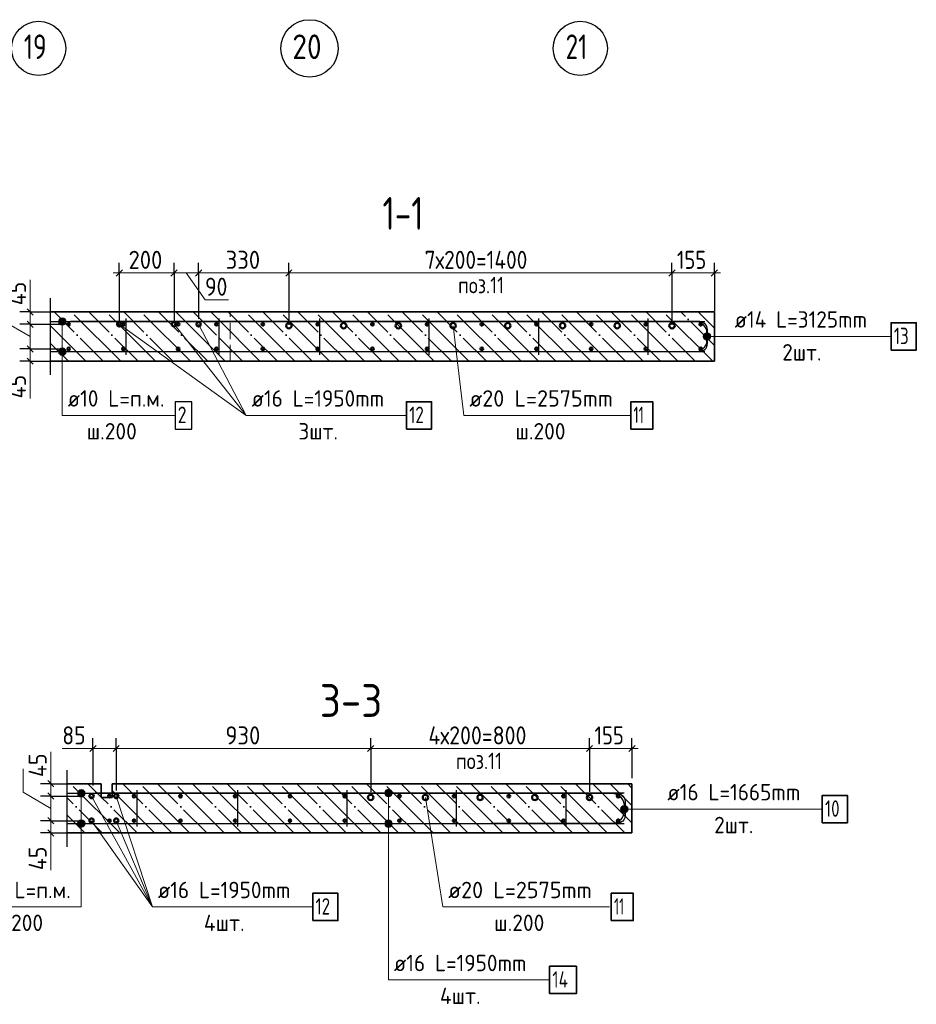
# Model space of a CAD drawing. Header units: millimetres. Extents: x -49773 to 2322955, y -3321 to 58485.
# Tile 37 of 256: x 165520 to 176444, y 8527 to 20524. Entities that reach past the tile are written whole.
import ezdxf

# ---------------------------------------------------------------- set-up
doc = ezdxf.new("R2010")
doc.units = ezdxf.units.MM
for name, pattern in [('______11', [500, 400, -50, 0, -50]), ('______2', [270, 200, -70]), ('______5', [1100, 800, -100, 100, -100])]:
    doc.linetypes.add(name, pattern=pattern)
for name, color, linetype, lineweight in [('Standard', 7, 'Continuous', 25), ('Арм.стержн. Арматура края', 96, 'Continuous', 35), ('Арм.стержн. вертикальными 1', 22, 'Continuous', 35), ('Арм.стержн.горизонт. 1', 180, 'Continuous', 35), ('Арм.стержн.горизонт. 2', 202, 'Continuous', 35), ('Размерная линия_ общее', 7, 'Continuous', 13)]:
    doc.layers.add(name, color=color, linetype=linetype, lineweight=lineweight)
for name, color, linetype, lineweight, true_color in [('Арм.стержн. вертикальными 2', 7, 'Continuous', 35, 0x006e00), ('Арм.стержн.Стяжки', 7, 'Continuous', 35, 0x501e0f), ('Осевая линия_ общее', 7, '______5', 13, 0xa0a0a0)]:
    doc.layers.add(name, color=color, linetype=linetype, lineweight=lineweight, true_color=true_color)
doc.styles.add('ISOCPEUR', font='txt')

msp = doc.modelspace()

# ---------------------------------------------------------------- hatches: boundary and pattern name
at = {"layer": 'Арм.стержн.горизонт. 1', "linetype": 'Continuous', "lineweight": 13, "transparency": 33554687}
for points in [[(165994.3, 16845.7), (166084.3, 16845.7), (166078, 16868.2)], [(165994.3, 16845.7), (166078, 16868.2), (166000.6, 16868.2)], [(165994.3, 16845.7), (166084.3, 16845.7), (166078, 16868.2)], [(165994.3, 16845.7), (166078, 16868.2), (166000.6, 16868.2)], [(166000.6, 16823.2), (166084.3, 16845.7), (165994.3, 16845.7)], [(166000.6, 16823.2), (166084.3, 16845.7), (165994.3, 16845.7)], [(166000.6, 16868.2), (166078, 16868.2), (166061.8, 16884.4)], [(166000.6, 16868.2), (166061.8, 16884.4), (166016.8, 16884.4)], [(166000.6, 16868.2), (166078, 16868.2), (166061.8, 16884.4)], [(166000.6, 16868.2), (166061.8, 16884.4), (166016.8, 16884.4)], [(166000.6, 16823.2), (166078, 16823.2), (166084.3, 16845.7)], [(166000.6, 16823.2), (166078, 16823.2), (166084.3, 16845.7)], [(166016.8, 16807), (166078, 16823.2), (166000.6, 16823.2)], [(166016.8, 16807), (166078, 16823.2), (166000.6, 16823.2)], [(166016.8, 16884.4), (166061.8, 16884.4), (166039.3, 16890.7)], [(166016.8, 16884.4), (166061.8, 16884.4), (166039.3, 16890.7)], [(166016.8, 16807), (166061.8, 16807), (166078, 16823.2)], [(166016.8, 16807), (166061.8, 16807), (166078, 16823.2)], [(166061.8, 16807), (166016.8, 16807), (166039.3, 16800.7)], [(166061.8, 16807), (166016.8, 16807), (166039.3, 16800.7)], [(165994.3, 16479), (166084.3, 16479), (166078, 16501.5)], [(165994.3, 16479), (166078, 16501.5), (166000.6, 16501.5)], [(165994.3, 16479), (166084.3, 16479), (166078, 16501.5)], [(165994.3, 16479), (166078, 16501.5), (166000.6, 16501.5)], [(166000.6, 16456.5), (166084.3, 16479), (165994.3, 16479)], [(166000.6, 16456.5), (166084.3, 16479), (165994.3, 16479)], [(166000.6, 16501.5), (166078, 16501.5), (166061.8, 16517.7)], [(166000.6, 16501.5), (166061.8, 16517.7), (166016.8, 16517.7)], [(166000.6, 16501.5), (166078, 16501.5), (166061.8, 16517.7)], [(166000.6, 16501.5), (166061.8, 16517.7), (166016.8, 16517.7)], [(166000.6, 16456.5), (166078, 16456.5), (166084.3, 16479)], [(166000.6, 16456.5), (166078, 16456.5), (166084.3, 16479)], [(166016.8, 16440.3), (166078, 16456.5), (166000.6, 16456.5)], [(166016.8, 16440.3), (166078, 16456.5), (166000.6, 16456.5)], [(166016.8, 16517.7), (166061.8, 16517.7), (166039.3, 16524)], [(166016.8, 16517.7), (166061.8, 16517.7), (166039.3, 16524)], [(166016.8, 16440.3), (166061.8, 16440.3), (166078, 16456.5)], [(166016.8, 16440.3), (166061.8, 16440.3), (166078, 16456.5)], [(166061.8, 16440.3), (166016.8, 16440.3), (166039.3, 16434)], [(166061.8, 16440.3), (166016.8, 16440.3), (166039.3, 16434)], [(166226.2, 11097.9), (166316.2, 11097.9), (166309.9, 11120.4)], [(166226.2, 11097.9), (166309.9, 11120.4), (166232.5, 11120.4)], [(166226.2, 11097.9), (166316.2, 11097.9), (166309.9, 11120.4)], [(166226.2, 11097.9), (166309.9, 11120.4), (166232.5, 11120.4)], [(166232.5, 11075.4), (166316.2, 11097.9), (166226.2, 11097.9)], [(166232.5, 11075.4), (166316.2, 11097.9), (166226.2, 11097.9)], [(166232.5, 11120.4), (166309.9, 11120.4), (166293.7, 11136.6)], [(166232.5, 11120.4), (166293.7, 11136.6), (166248.7, 11136.6)], [(166232.5, 11120.4), (166309.9, 11120.4), (166293.7, 11136.6)], [(166232.5, 11120.4), (166293.7, 11136.6), (166248.7, 11136.6)], [(166232.5, 11075.4), (166309.9, 11075.4), (166316.2, 11097.9)], [(166232.5, 11075.4), (166309.9, 11075.4), (166316.2, 11097.9)], [(166248.7, 11059.2), (166309.9, 11075.4), (166232.5, 11075.4)], [(166248.7, 11059.2), (166309.9, 11075.4), (166232.5, 11075.4)], [(166248.7, 11136.6), (166293.7, 11136.6), (166271.2, 11142.9)], [(166248.7, 11136.6), (166293.7, 11136.6), (166271.2, 11142.9)], [(166248.7, 11059.2), (166293.7, 11059.2), (166309.9, 11075.4)], [(166248.7, 11059.2), (166293.7, 11059.2), (166309.9, 11075.4)], [(166293.7, 11059.2), (166248.7, 11059.2), (166271.2, 11052.9)], [(166293.7, 11059.2), (166248.7, 11059.2), (166271.2, 11052.9)], [(166226.2, 10731.2), (166316.2, 10731.2), (166309.9, 10753.8)], [(166226.2, 10731.2), (166309.9, 10753.8), (166232.5, 10753.8)], [(166226.2, 10731.2), (166316.2, 10731.2), (166309.9, 10753.8)], [(166226.2, 10731.2), (166309.9, 10753.8), (166232.5, 10753.8)], [(166232.5, 10708.8), (166316.2, 10731.2), (166226.2, 10731.2)], [(166232.5, 10708.8), (166316.2, 10731.2), (166226.2, 10731.2)], [(166232.5, 10753.8), (166309.9, 10753.8), (166293.7, 10770)], [(166232.5, 10753.8), (166293.7, 10770), (166248.7, 10770)], [(166232.5, 10753.8), (166309.9, 10753.8), (166293.7, 10770)], [(166232.5, 10753.8), (166293.7, 10770), (166248.7, 10770)], [(166232.5, 10708.8), (166309.9, 10708.8), (166316.2, 10731.2)], [(166232.5, 10708.8), (166309.9, 10708.8), (166316.2, 10731.2)], [(166248.7, 10692.6), (166309.9, 10708.8), (166232.5, 10708.8)], [(166248.7, 10692.6), (166309.9, 10708.8), (166232.5, 10708.8)], [(166248.7, 10770), (166293.7, 10770), (166271.2, 10776.3)], [(166248.7, 10770), (166293.7, 10770), (166271.2, 10776.3)], [(166248.7, 10692.6), (166293.7, 10692.6), (166309.9, 10708.8)], [(166248.7, 10692.6), (166293.7, 10692.6), (166309.9, 10708.8)], [(166293.7, 10692.6), (166248.7, 10692.6), (166271.2, 10686.3)], [(166293.7, 10692.6), (166248.7, 10692.6), (166271.2, 10686.3)]]:
    msp.add_hatch(color=7, dxfattribs=at).paths.add_polyline_path(points)
at = {"layer": 'Арм.стержн.горизонт. 2', "linetype": 'Continuous', "lineweight": 13, "transparency": 33554687}
for points in [[(173855, 16642.1), (173855, 16687.1), (173848.7, 16664.6)], [(173855, 16642.1), (173855, 16687.1), (173848.7, 16664.6)], [(173871.2, 16625.9), (173871.2, 16703.3), (173855, 16687.1)], [(173871.2, 16625.9), (173871.2, 16703.3), (173855, 16687.1)], [(173871.2, 16625.9), (173855, 16687.1), (173855, 16642.1)], [(173871.2, 16625.9), (173855, 16687.1), (173855, 16642.1)], [(173893.7, 16619.6), (173893.7, 16709.6), (173871.2, 16703.3)], [(173893.7, 16619.6), (173893.7, 16709.6), (173871.2, 16703.3)], [(173893.7, 16619.6), (173871.2, 16703.3), (173871.2, 16625.9)], [(173893.7, 16619.6), (173871.2, 16703.3), (173871.2, 16625.9)], [(173916.2, 16625.9), (173916.2, 16703.3), (173893.7, 16709.6)], [(173916.2, 16625.9), (173893.7, 16709.6), (173893.7, 16619.6)], [(173916.2, 16625.9), (173916.2, 16703.3), (173893.7, 16709.6)], [(173916.2, 16625.9), (173893.7, 16709.6), (173893.7, 16619.6)], [(173932.4, 16642.1), (173932.4, 16687.1), (173916.2, 16703.3)], [(173932.4, 16642.1), (173916.2, 16703.3), (173916.2, 16625.9)], [(173932.4, 16642.1), (173932.4, 16687.1), (173916.2, 16703.3)], [(173932.4, 16642.1), (173916.2, 16703.3), (173916.2, 16625.9)], [(173932.4, 16687.1), (173932.4, 16642.1), (173938.7, 16664.6)], [(173932.4, 16687.1), (173932.4, 16642.1), (173938.7, 16664.6)], [(169968.3, 11101.3), (170058.3, 11101.3), (170052, 11123.8)], [(169968.3, 11101.3), (170052, 11123.8), (169974.6, 11123.8)], [(169968.3, 11101.3), (170058.3, 11101.3), (170052, 11123.8)], [(169968.3, 11101.3), (170052, 11123.8), (169974.6, 11123.8)], [(169974.6, 11078.7), (170058.3, 11101.3), (169968.3, 11101.3)], [(169974.6, 11078.7), (170058.3, 11101.3), (169968.3, 11101.3)], [(169974.6, 11123.8), (170052, 11123.8), (170035.8, 11140)], [(169974.6, 11123.8), (170035.8, 11140), (169990.8, 11140)], [(169974.6, 11123.8), (170052, 11123.8), (170035.8, 11140)], [(169974.6, 11123.8), (170035.8, 11140), (169990.8, 11140)], [(169974.6, 11078.7), (170052, 11078.7), (170058.3, 11101.3)], [(169974.6, 11078.7), (170052, 11078.7), (170058.3, 11101.3)], [(169990.8, 11062.5), (170052, 11078.7), (169974.6, 11078.7)], [(169990.8, 11062.5), (170052, 11078.7), (169974.6, 11078.7)], [(169990.8, 11140), (170035.8, 11140), (170013.3, 11146.3)], [(169990.8, 11140), (170035.8, 11140), (170013.3, 11146.3)], [(169990.8, 11062.5), (170035.8, 11062.5), (170052, 11078.7)], [(169990.8, 11062.5), (170035.8, 11062.5), (170052, 11078.7)], [(170035.8, 11062.5), (169990.8, 11062.5), (170013.3, 11056.2)], [(170035.8, 11062.5), (169990.8, 11062.5), (170013.3, 11056.2)], [(172847.8, 10882.9), (172847.8, 10927.9), (172841.5, 10905.4)], [(172847.8, 10882.9), (172847.8, 10927.9), (172841.5, 10905.4)], [(172864, 10866.7), (172864, 10944.1), (172847.8, 10927.9)], [(172864, 10866.7), (172864, 10944.1), (172847.8, 10927.9)], [(172864, 10866.7), (172847.8, 10927.9), (172847.8, 10882.9)], [(172864, 10866.7), (172847.8, 10927.9), (172847.8, 10882.9)], [(172886.5, 10860.4), (172886.5, 10950.4), (172864, 10944.1)], [(172886.5, 10860.4), (172886.5, 10950.4), (172864, 10944.1)], [(172886.5, 10860.4), (172864, 10944.1), (172864, 10866.7)], [(172886.5, 10860.4), (172864, 10944.1), (172864, 10866.7)], [(172909, 10866.7), (172909, 10944.1), (172886.5, 10950.4)], [(172909, 10866.7), (172886.5, 10950.4), (172886.5, 10860.4)], [(172909, 10866.7), (172909, 10944.1), (172886.5, 10950.4)], [(172909, 10866.7), (172886.5, 10950.4), (172886.5, 10860.4)], [(172925.2, 10882.9), (172925.2, 10927.9), (172909, 10944.1)], [(172925.2, 10882.9), (172909, 10944.1), (172909, 10866.7)], [(172925.2, 10882.9), (172925.2, 10927.9), (172909, 10944.1)], [(172925.2, 10882.9), (172909, 10944.1), (172909, 10866.7)], [(172925.2, 10927.9), (172925.2, 10882.9), (172931.5, 10905.4)], [(172925.2, 10927.9), (172925.2, 10882.9), (172931.5, 10905.4)], [(169968.3, 10728.1), (170058.3, 10728.1), (170052, 10750.6)], [(169968.3, 10728.1), (170052, 10750.6), (169974.6, 10750.6)], [(169968.3, 10727.9), (170058.3, 10727.9), (170052, 10750.4)], [(169968.3, 10727.9), (170052, 10750.4), (169974.6, 10750.4)], [(169974.6, 10705.6), (170058.3, 10728.1), (169968.3, 10728.1)], [(169974.6, 10705.4), (170058.3, 10727.9), (169968.3, 10727.9)], [(169974.6, 10750.6), (170052, 10750.6), (170035.8, 10766.8)], [(169974.6, 10750.6), (170035.8, 10766.8), (169990.8, 10766.8)], [(169974.6, 10750.4), (170052, 10750.4), (170035.8, 10766.6)], [(169974.6, 10750.4), (170035.8, 10766.6), (169990.8, 10766.6)], [(169974.6, 10705.6), (170052, 10705.6), (170058.3, 10728.1)], [(169974.6, 10705.4), (170052, 10705.4), (170058.3, 10727.9)], [(169990.8, 10689.4), (170052, 10705.6), (169974.6, 10705.6)], [(169990.8, 10689.2), (170052, 10705.4), (169974.6, 10705.4)], [(169990.8, 10766.8), (170035.8, 10766.8), (170013.3, 10773.1)], [(169990.8, 10766.6), (170035.8, 10766.6), (170013.3, 10772.9)], [(169990.8, 10689.4), (170035.8, 10689.4), (170052, 10705.6)], [(169990.8, 10689.2), (170035.8, 10689.2), (170052, 10705.4)], [(170035.8, 10689.4), (169990.8, 10689.4), (170013.3, 10683.1)], [(170035.8, 10689.2), (169990.8, 10689.2), (170013.3, 10682.9)]]:
    msp.add_hatch(color=7, dxfattribs=at).paths.add_polyline_path(points)

# ---------------------------------------------------------------- linework, layer by layer
at = {"layer": 'Standard', "color": 7, "linetype": 'Continuous', "lineweight": 25, "transparency": 33554687}
for p, q in [((165897, 16195.7), (165897, 17129)), ((166099.6, 10447.9), (166099.6, 11381.3))]:
    msp.add_line(p, q, dxfattribs=at)
at = {"layer": 'Standard', "color": 7, "linetype": 'Continuous', "lineweight": 35, "transparency": 33554687}
for p, q in [((167917, 16962.3), (165897, 16962.3)), ((173983.7, 16962.3), (167917, 16962.3)), ((173983.7, 16362.3), (173983.7, 16962.3)), ((165897, 16362.3), (167917, 16362.3)), ((167917, 16362.3), (173983.7, 16362.3)), ((166513.2, 11214.6), (166099.6, 11214.6)), ((166513.2, 11047.9), (166513.2, 11214.6)), ((172979.9, 11214.6), (166646.5, 11214.6)), ((166646.5, 11214.6), (166646.5, 11047.9)), ((172979.9, 10614.6), (172979.9, 11214.6)), ((166646.5, 11047.9), (166513.2, 11047.9)), ((166099.6, 10614.6), (172979.9, 10614.6))]:
    msp.add_line(p, q, dxfattribs=at)
at = {"layer": 'Standard', "color": 253, "linetype": '______11', "lineweight": 35, "true_color": 0xababab, "transparency": 33554687}
for p, q in [((166538.8, 16362.3), (165938.7, 16962.3)), ((166963, 16362.3), (166363, 16962.3)), ((167387.3, 16362.3), (166787.3, 16962.3)), ((167811.5, 16362.3), (167211.5, 16962.3)), ((167917, 16681.2), (167635.8, 16962.3)), ((168660.1, 16362.3), (168060.1, 16962.3)), ((169084.3, 16362.3), (168484.3, 16962.3)), ((169508.6, 16362.3), (168908.6, 16962.3)), ((169932.9, 16362.3), (169332.9, 16962.3)), ((170357.1, 16362.3), (169757.1, 16962.3)), ((170781.4, 16362.3), (170181.4, 16962.3)), ((171205.7, 16362.3), (170605.7, 16962.3)), ((171629.9, 16362.3), (171029.9, 16962.3)), ((172054.2, 16362.3), (171454.2, 16962.3)), ((172478.4, 16362.3), (171878.4, 16962.3)), ((172902.7, 16362.3), (172302.7, 16962.3)), ((173327, 16362.3), (172727, 16962.3)), ((173751.2, 16362.3), (173151.2, 16962.3)), ((173983.7, 16554.2), (173575.5, 16962.3)), ((168235.8, 16362.3), (167917, 16681.2)), ((166114.5, 16362.3), (165897, 16579.8)), ((166513.2, 11052.8), (166351.4, 11214.6)), ((167375.7, 10614.6), (166775.7, 11214.6)), ((167799.9, 10614.6), (167199.9, 11214.6)), ((168224.2, 10614.6), (167624.2, 11214.6)), ((168648.5, 10614.6), (168048.5, 11214.6)), ((169072.7, 10614.6), (168472.7, 11214.6)), ((169497, 10614.6), (168897, 11214.6)), ((169921.2, 10614.6), (169321.3, 11214.6)), ((170345.5, 10614.6), (169745.5, 11214.6)), ((170769.8, 10614.6), (170169.8, 11214.6)), ((171194, 10614.6), (170594, 11214.6)), ((171618.3, 10614.6), (171018.3, 11214.6)), ((172042.6, 10614.6), (171442.6, 11214.6)), ((172466.8, 10614.6), (171866.8, 11214.6)), ((172891.1, 10614.6), (172291.1, 11214.6)), ((172979.9, 10950.1), (172715.4, 11214.6)), ((166527.1, 10614.6), (166099.6, 11042.2)), ((166951.4, 10614.6), (166518.1, 11047.9)), ((166102.9, 10614.6), (166099.6, 10617.9))]:
    msp.add_line(p, q, dxfattribs=at)
at = {"layer": 'Standard', "color": 253, "linetype": '______5', "lineweight": 35, "true_color": 0xababab, "transparency": 33554687}
for p, q in [((166750.9, 16362.3), (166150.9, 16962.3)), ((167175.1, 16362.3), (166575.1, 16962.3)), ((167599.4, 16362.3), (166999.4, 16962.3)), ((167917, 16469), (167423.7, 16962.3)), ((167917, 16893.3), (167847.9, 16962.3)), ((168872.2, 16362.3), (168272.2, 16962.3)), ((169296.5, 16362.3), (168696.5, 16962.3)), ((169720.7, 16362.3), (169120.7, 16962.3)), ((170145, 16362.3), (169545, 16962.3)), ((170569.3, 16362.3), (169969.3, 16962.3)), ((170993.5, 16362.3), (170393.5, 16962.3)), ((171417.8, 16362.3), (170817.8, 16962.3)), ((171842, 16362.3), (171242, 16962.3)), ((172266.3, 16362.3), (171666.3, 16962.3)), ((172690.6, 16362.3), (172090.6, 16962.3)), ((173114.8, 16362.3), (172514.8, 16962.3)), ((173539.1, 16362.3), (172939.1, 16962.3)), ((173963.4, 16362.3), (173363.4, 16962.3)), ((173983.7, 16766.3), (173787.6, 16962.3)), ((168447.9, 16362.3), (167917, 16893.3)), ((166326.6, 16362.3), (165897, 16791.9)), ((168023.7, 16362.3), (167917, 16469)), ((165902.3, 16362.3), (165897, 16367.6)), ((166739.3, 10614.6), (166139.3, 11214.6)), ((167587.8, 10614.6), (166987.8, 11214.6)), ((168012.1, 10614.6), (167412.1, 11214.6)), ((168436.3, 10614.6), (167836.3, 11214.6)), ((168860.6, 10614.6), (168260.6, 11214.6)), ((169284.8, 10614.6), (168684.9, 11214.6)), ((169709.1, 10614.6), (169109.1, 11214.6)), ((170133.4, 10614.6), (169533.4, 11214.6)), ((170557.6, 10614.6), (169957.6, 11214.6)), ((170981.9, 10614.6), (170381.9, 11214.6)), ((171406.2, 10614.6), (170806.2, 11214.6)), ((171830.4, 10614.6), (171230.4, 11214.6)), ((172254.7, 10614.6), (171654.7, 11214.6)), ((172679, 10614.6), (172079, 11214.6)), ((172979.9, 10738), (172503.2, 11214.6)), ((172979.9, 11162.2), (172927.5, 11214.6)), ((167163.5, 10614.6), (166646.5, 11131.6)), ((166315, 10614.6), (166099.6, 10830))]:
    msp.add_line(p, q, dxfattribs=at)
at = {"layer": 'Standard', "color": 7, "linetype": '______2', "lineweight": 13, "transparency": 33554687}
msp.add_line((168083.7, 16362.3), (168083.7, 16962.3), dxfattribs=at)
at = {"layer": 'Арм.стержн. Арматура края', "color": 4, "linetype": 'Continuous', "lineweight": 25, "transparency": 33554687}
for points in [[(172267, 16479), (173804.7, 16479), (173822.4, 16481.5), (173840.6, 16487.5), (173857.3, 16496.9), (173871, 16508.3), (173882.5, 16522), (173891.9, 16538.7), (173897.9, 16557), (173900.3, 16574.7), (173900.3, 16750), (173897.9, 16767.7), (173891.9, 16786), (173882.5, 16802.7), (173871, 16816.4), (173857.3, 16827.9), (173840.6, 16837.2), (173822.4, 16843.2), (173804.7, 16845.7), (172267, 16845.7)], [(172267, 16479), (173804.7, 16479), (173822.4, 16481.5), (173840.6, 16487.5), (173857.3, 16496.9), (173871, 16508.3), (173882.5, 16522), (173891.9, 16538.7), (173897.9, 16557), (173900.3, 16574.7), (173900.3, 16750), (173897.9, 16767.7), (173891.9, 16786), (173882.5, 16802.7), (173871, 16816.4), (173857.3, 16827.9), (173840.6, 16837.2), (173822.4, 16843.2), (173804.7, 16845.7), (172267, 16845.7)], [(171263.2, 11097.9), (172800.9, 11097.9), (172818.6, 11095.5), (172836.8, 11089.5), (172853.5, 11080.1), (172867.2, 11068.6), (172878.7, 11054.9), (172888.1, 11038.2), (172894.1, 11020), (172896.5, 11002.3), (172896.5, 10826.9), (172894.1, 10809.2), (172888.1, 10791), (172878.7, 10774.2), (172867.2, 10760.5), (172853.5, 10749.1), (172836.8, 10739.7), (172818.6, 10733.7), (172800.9, 10731.2), (171263.2, 10731.2)], [(171263.2, 11097.9), (172800.9, 11097.9), (172818.6, 11095.5), (172836.8, 11089.5), (172853.5, 11080.1), (172867.2, 11068.6), (172878.7, 11054.9), (172888.1, 11038.2), (172894.1, 11020), (172896.5, 11002.3), (172896.5, 10826.9), (172894.1, 10809.2), (172888.1, 10791), (172878.7, 10774.2), (172867.2, 10760.5), (172853.5, 10749.1), (172836.8, 10739.7), (172818.6, 10733.7), (172800.9, 10731.2), (171263.2, 10731.2)]]:
    msp.add_lwpolyline(points, dxfattribs=at)
at = {"layer": 'Арм.стержн. вертикальными 1', "color": 4, "linetype": 'Continuous', "lineweight": 50, "transparency": 33554687}
for centre in [(166117, 16812.3), (166783.6, 16812.3), (167450.3, 16812.3), (167917, 16812.3), (168483.7, 16812.3), (169150.3, 16812.3), (169817, 16812.3), (170483.7, 16812.3), (171150.3, 16812.3), (171817, 16812.3), (172483.7, 16812.3), (173150.3, 16812.3), (173817, 16812.3), (166117, 16512.3), (166783.6, 16512.3), (167450.3, 16512.3), (167917, 16512.3), (168483.7, 16512.3), (169150.3, 16512.3), (169817, 16512.3), (170483.7, 16512.3), (171150.3, 16512.3), (171817, 16512.3), (172483.7, 16512.3), (173150.3, 16512.3), (173817, 16512.3), (166613.2, 11064.6), (166913.2, 11064.6), (167479.8, 11064.6), (168146.5, 11064.6), (168813.2, 11064.6), (169479.9, 11064.6), (170146.5, 11064.6), (170813.2, 11064.6), (171479.9, 11064.6), (172146.5, 11064.6), (172813.2, 11064.6), (166613.2, 10764.6), (166913.2, 10764.6), (167479.8, 10764.6), (168146.5, 10764.6), (168813.2, 10764.6), (169479.9, 10764.6), (170146.5, 10764.6), (170813.2, 10764.6), (171479.9, 10764.6), (172146.5, 10764.6), (172813.2, 10764.6)]:
    msp.add_circle(centre, 16.7, dxfattribs=at)
at = {"layer": 'Арм.стержн. вертикальными 2', "color": 7, "linetype": 'Continuous', "lineweight": 13, "transparency": 33554687}
for p, q in [((168279.3, 15702.5), (166733.7, 16812.3)), ((168279.3, 15702.5), (167400.3, 16812.3)), ((168279.3, 15702.5), (167700.3, 16812.3)), ((170932.6, 15702.5), (170800.3, 16795.7)), ((168279.3, 15702.5), (170232.6, 15702.5)), ((170932.6, 15702.5), (172966, 15702.5)), ((167137.9, 9713.7), (166396.5, 11064.6)), ((167137.9, 9713.7), (166696.5, 11064.6)), ((170674.5, 9713.7), (170463.2, 11047.9)), ((167137.9, 9713.7), (166396.5, 10764.6)), ((167137.9, 9713.7), (166696.5, 10764.6)), ((167137.9, 9713.7), (169091.2, 9713.7)), ((170674.5, 9713.7), (172707.9, 9713.7))]:
    msp.add_line(p, q, dxfattribs=at)
at = {"layer": 'Арм.стержн. вертикальными 2', "color": 7, "linetype": 'Continuous', "lineweight": 35, "transparency": 33554687}
for points in [[(170232.6, 15535.9), (170539.3, 15535.9), (170539.3, 15869.2), (170232.6, 15869.2), (170232.6, 15535.9)], [(172966, 15535.9), (173232.6, 15535.9), (173232.6, 15869.2), (172966, 15869.2), (172966, 15535.9)], [(169091.2, 9547), (169397.9, 9547), (169397.9, 9880.3), (169091.2, 9880.3), (169091.2, 9547)], [(172727.9, 9547), (172994.5, 9547), (172994.5, 9880.3), (172727.9, 9880.3), (172727.9, 9547)]]:
    msp.add_lwpolyline(points, dxfattribs=at)
at = {"layer": 'Арм.стержн. вертикальными 2', "color": 5, "linetype": 'Continuous', "lineweight": 50, "true_color": 0x1c1cff, "transparency": 33554687}
for centre in [(166733.7, 16812.3), (167400.3, 16812.3), (167700.3, 16812.3), (166396.5, 11064.6), (166696.5, 11064.6), (166396.5, 10764.6), (166696.5, 10764.6)]:
    msp.add_circle(centre, 26.7, dxfattribs=at)
at = {"layer": 'Арм.стержн. вертикальными 2', "color": 33, "linetype": 'Continuous', "lineweight": 50, "true_color": 0xf0a546, "transparency": 33554687}
for centre in [(168800.3, 16795.7), (169467, 16795.7), (170133.7, 16795.7), (170800.3, 16795.7), (171467, 16795.7), (172133.7, 16795.7), (172800.3, 16795.7), (173467, 16795.7), (169796.5, 11047.9), (170463.2, 11047.9), (171129.8, 11047.9), (171796.5, 11047.9), (172463.2, 11047.9)]:
    msp.add_circle(centre, 33.3, dxfattribs=at)
at = {"layer": 'Арм.стержн.горизонт. 1', "color": 4, "linetype": 'Continuous', "lineweight": 25, "transparency": 33554687}
for p, q in [((165897, 16845.7), (173867, 16845.7)), ((165897, 16845.7), (173867, 16845.7)), ((165897, 16479), (173867, 16479)), ((165897, 16479), (173867, 16479)), ((166099.6, 11097.9), (172863.2, 11097.9)), ((166099.6, 11097.9), (172863.2, 11097.9)), ((166099.6, 10731.2), (172863.2, 10731.2)), ((166099.6, 10731.2), (172863.2, 10731.2))]:
    msp.add_line(p, q, dxfattribs=at)
at = {"layer": 'Арм.стержн.горизонт. 1', "color": 7, "linetype": 'Continuous', "lineweight": 13, "transparency": 33554687}
for p, q in [((165994.3, 16845.7), (165994.3, 16845.7)), ((165994.3, 16845.7), (165994.3, 16845.7)), ((166039.3, 16890.7), (166039.3, 16890.7)), ((166039.3, 16890.7), (166039.3, 16890.7)), ((166039.3, 15702.5), (166039.3, 16845.7)), ((166039.3, 15702.5), (166039.3, 16845.7)), ((166039.3, 16800.7), (166039.3, 16800.7)), ((166039.3, 16800.7), (166039.3, 16800.7)), ((166084.3, 16845.7), (166084.3, 16845.7)), ((166084.3, 16845.7), (166084.3, 16845.7)), ((165994.3, 16479), (165994.3, 16479)), ((165994.3, 16479), (165994.3, 16479)), ((166039.3, 16524), (166039.3, 16524)), ((166039.3, 16524), (166039.3, 16524)), ((166039.3, 15702.5), (166039.3, 16479)), ((166039.3, 15702.5), (166039.3, 16479)), ((166084.3, 16479), (166084.3, 16479)), ((166084.3, 16479), (166084.3, 16479)), ((166039.3, 16434), (166039.3, 16434)), ((166039.3, 16434), (166039.3, 16434)), ((166039.3, 15702.5), (167412.6, 15702.5)), ((166226.2, 11097.9), (166226.2, 11097.9)), ((166226.2, 11097.9), (166226.2, 11097.9)), ((166271.2, 11142.9), (166271.2, 11142.9)), ((166271.2, 11142.9), (166271.2, 11142.9)), ((166271.2, 9713.7), (166271.2, 11097.9)), ((166271.2, 9713.7), (166271.2, 11097.9)), ((166271.2, 11052.9), (166271.2, 11052.9)), ((166271.2, 11052.9), (166271.2, 11052.9)), ((166316.2, 11097.9), (166316.2, 11097.9)), ((166316.2, 11097.9), (166316.2, 11097.9)), ((166226.2, 10731.2), (166226.2, 10731.2)), ((166226.2, 10731.2), (166226.2, 10731.2)), ((166271.2, 10776.3), (166271.2, 10776.3)), ((166271.2, 10776.3), (166271.2, 10776.3)), ((166271.2, 9713.7), (166271.2, 10731.2)), ((166271.2, 9713.7), (166271.2, 10731.2)), ((166271.2, 10686.3), (166271.2, 10686.3)), ((166271.2, 10686.3), (166271.2, 10686.3)), ((166316.2, 10731.2), (166316.2, 10731.2)), ((166316.2, 10731.2), (166316.2, 10731.2)), ((164897.9, 9713.7), (166271.2, 9713.7))]:
    msp.add_line(p, q, dxfattribs=at)
at = {"layer": 'Арм.стержн.горизонт. 1', "color": 7, "linetype": 'Continuous', "lineweight": 25, "transparency": 33554687}
msp.add_lwpolyline([(167412.6, 15535.9), (167619.3, 15535.9), (167619.3, 15869.2), (167412.6, 15869.2), (167412.6, 15535.9)], dxfattribs=at)
at = {"layer": 'Арм.стержн.горизонт. 1', "color": 7, "linetype": 'Continuous', "lineweight": 13, "transparency": 33554687}
for centre in [(166039.3, 16845.7), (166039.3, 16845.7), (166039.3, 16479), (166039.3, 16479), (166271.2, 11097.9), (166271.2, 11097.9), (166271.2, 10731.2), (166271.2, 10731.2)]:
    msp.add_circle(centre, 45, dxfattribs=at)
at = {"layer": 'Арм.стержн.горизонт. 2', "color": 7, "linetype": 'Continuous', "lineweight": 13, "transparency": 33554687}
for p, q in [((173893.7, 16709.6), (173893.7, 16709.6)), ((173893.7, 16709.6), (173893.7, 16709.6)), ((173848.7, 16664.6), (173848.7, 16664.6)), ((173848.7, 16664.6), (173848.7, 16664.6)), ((174163.8, 16664.6), (173893.7, 16664.6)), ((174163.8, 16664.6), (173893.7, 16664.6)), ((173893.7, 16619.6), (173893.7, 16619.6)), ((173893.7, 16619.6), (173893.7, 16619.6)), ((173938.7, 16664.6), (173938.7, 16664.6)), ((173938.7, 16664.6), (173938.7, 16664.6)), ((174163.8, 16664.6), (176137.2, 16664.6)), ((169968.3, 11101.3), (169968.3, 11101.3)), ((169968.3, 11101.3), (169968.3, 11101.3)), ((170013.3, 11146.3), (170013.3, 11146.3)), ((170013.3, 11146.3), (170013.3, 11146.3)), ((170013.3, 8824.1), (170013.3, 11101.3)), ((170013.3, 8824.1), (170013.3, 11101.3)), ((170013.3, 11056.2), (170013.3, 11056.2)), ((170013.3, 11056.2), (170013.3, 11056.2)), ((170058.3, 11101.3), (170058.3, 11101.3)), ((170058.3, 11101.3), (170058.3, 11101.3)), ((172886.5, 10950.4), (172886.5, 10950.4)), ((172886.5, 10950.4), (172886.5, 10950.4)), ((172841.5, 10905.4), (172841.5, 10905.4)), ((172841.5, 10905.4), (172841.5, 10905.4)), ((173344.6, 10905.4), (172886.5, 10905.4)), ((173344.6, 10905.4), (172886.5, 10905.4)), ((172886.5, 10860.4), (172886.5, 10860.4)), ((172886.5, 10860.4), (172886.5, 10860.4)), ((172931.5, 10905.4), (172931.5, 10905.4)), ((172931.5, 10905.4), (172931.5, 10905.4)), ((173344.6, 10905.4), (175298, 10905.4)), ((169968.3, 10728.1), (169968.3, 10728.1)), ((169968.3, 10727.9), (169968.3, 10727.9)), ((170013.3, 10773.1), (170013.3, 10773.1)), ((170013.3, 10772.9), (170013.3, 10772.9)), ((170013.3, 8824.1), (170013.3, 10728.1)), ((170013.3, 8824.1), (170013.3, 10727.9)), ((170013.3, 10683.1), (170013.3, 10683.1)), ((170013.3, 10682.9), (170013.3, 10682.9)), ((170058.3, 10728.1), (170058.3, 10728.1)), ((170058.3, 10727.9), (170058.3, 10727.9)), ((170013.3, 8824.1), (171966.6, 8824.1))]:
    msp.add_line(p, q, dxfattribs=at)
at = {"layer": 'Арм.стержн.горизонт. 2', "color": 5, "linetype": 'Continuous', "lineweight": 25, "true_color": 0x1c1cff, "transparency": 33554687}
for p, q in [((172886.5, 11101.3), (166439.8, 11101.3)), ((172886.5, 11101.3), (166439.8, 11101.3)), ((172886.5, 10728.1), (166439.8, 10728.1)), ((172886.5, 10727.9), (166439.8, 10727.9))]:
    msp.add_line(p, q, dxfattribs=at)
at = {"layer": 'Арм.стержн.горизонт. 2', "color": 211, "linetype": 'Continuous', "lineweight": 25, "true_color": 0xff54ff, "transparency": 33554687}
msp.add_lwpolyline([(171553.7, 16479), (173759.8, 16479), (173784.5, 16482.5), (173810, 16490.9), (173833.5, 16504), (173852.7, 16520), (173868.7, 16539.2), (173881.8, 16562.6), (173890.2, 16588.1), (173893.7, 16612.9), (173893.7, 16711.8), (173890.2, 16736.6), (173881.8, 16762.1), (173868.7, 16785.5), (173852.7, 16804.7), (173833.5, 16820.7), (173810, 16833.8), (173784.5, 16842.2), (173759.8, 16845.7), (166140.3, 16845.7)], dxfattribs=at)
msp.add_lwpolyline([(171553.7, 16479), (173759.8, 16479), (173784.5, 16482.5), (173810, 16490.9), (173833.5, 16504), (173852.7, 16520), (173868.7, 16539.2), (173881.8, 16562.6), (173890.2, 16588.1), (173893.7, 16612.9), (173893.7, 16711.8), (173890.2, 16736.6), (173881.8, 16762.1), (173868.7, 16785.5), (173852.7, 16804.7), (173833.5, 16820.7), (173810, 16833.8), (173784.5, 16842.2), (173759.8, 16845.7), (166140.3, 16845.7)], dxfattribs=at)
at = {"layer": 'Арм.стержн.горизонт. 2', "color": 7, "linetype": 'Continuous', "lineweight": 35, "transparency": 33554687}
for points in [[(176137.2, 16497.9), (176443.8, 16497.9), (176443.8, 16831.2), (176137.2, 16831.2), (176137.2, 16497.9)], [(175298, 10738.7), (175604.6, 10738.7), (175604.6, 11072), (175298, 11072), (175298, 10738.7)], [(171976.6, 8657.5), (172303.3, 8657.5), (172303.3, 8990.8), (171976.6, 8990.8), (171976.6, 8657.5)]]:
    msp.add_lwpolyline(points, dxfattribs=at)
at = {"layer": 'Арм.стержн.горизонт. 2', "color": 5, "linetype": 'Continuous', "lineweight": 25, "true_color": 0x1c1cff, "transparency": 33554687}
msp.add_lwpolyline([(170273.2, 11101.3), (172733.5, 11101.3), (172761.8, 11097.3), (172791, 11087.7), (172817.7, 11072.7), (172839.7, 11054.4), (172858, 11032.5), (172873, 11005.7), (172882.6, 10976.5), (172886.5, 10948.2), (172886.5, 10880.9), (172882.6, 10852.6), (172873, 10823.5), (172858, 10796.7), (172839.7, 10774.8), (172817.7, 10756.5), (172791, 10741.5), (172761.8, 10731.9), (172733.5, 10727.9), (170273.2, 10727.9)], dxfattribs=at)
msp.add_lwpolyline([(170273.2, 11101.3), (172733.5, 11101.3), (172761.8, 11097.3), (172791, 11087.7), (172817.7, 11072.7), (172839.7, 11054.4), (172858, 11032.5), (172873, 11005.7), (172882.6, 10976.5), (172886.5, 10948.2), (172886.5, 10880.9), (172882.6, 10852.6), (172873, 10823.5), (172858, 10796.7), (172839.7, 10774.8), (172817.7, 10756.5), (172791, 10741.5), (172761.8, 10731.9), (172733.5, 10727.9), (170273.2, 10727.9)], dxfattribs=at)
at = {"layer": 'Арм.стержн.горизонт. 2', "color": 7, "linetype": 'Continuous', "lineweight": 13, "transparency": 33554687}
for centre in [(173893.7, 16664.6), (173893.7, 16664.6), (170013.3, 11101.3), (170013.3, 11101.3), (172886.5, 10905.4), (172886.5, 10905.4), (170013.3, 10728.1), (170013.3, 10727.9)]:
    msp.add_circle(centre, 45, dxfattribs=at)
at = {"layer": 'Арм.стержн.Стяжки', "color": 40, "linetype": 'Continuous', "lineweight": 25, "transparency": 33554687}
for p, q in [((166817, 16442.3), (166817, 16882.3)), ((167950.3, 16442.3), (167950.3, 16882.3)), ((169177, 16442.3), (169177, 16882.3)), ((170510.3, 16442.3), (170510.3, 16882.3)), ((171843.7, 16442.3), (171843.7, 16882.3)), ((173177, 16442.3), (173177, 16882.3)), ((166946.5, 11134.6), (166946.5, 10694.6)), ((168173.2, 11134.6), (168173.2, 10694.6)), ((169506.5, 11134.6), (169506.5, 10694.6)), ((170839.8, 11134.6), (170839.8, 10694.6)), ((172173.2, 11134.6), (172173.2, 10694.6))]:
    msp.add_line(p, q, dxfattribs=at)
at = {"layer": 'Осевая линия_ общее', "color": 7, "linetype": 'Continuous', "lineweight": 25, "transparency": 33554687}
for centre, radius in [((169051.8, 20174.5), 349.3), ((165750.4, 20174.5), 330.4), ((172350.4, 20174.5), 330.4)]:
    msp.add_circle(centre, radius, dxfattribs=at)
at = {"layer": 'Размерная линия_ общее', "color": 253, "linetype": 'Continuous', "lineweight": -3, "true_color": 0xa0a0a0, "transparency": 33554687}
for p, q in [((166733.7, 17438), (166733.7, 17563)), ((167400.3, 17438), (167400.3, 17563)), ((167700.3, 17438), (167700.3, 17563)), ((168800.3, 17438), (168800.3, 17563)), ((173467, 17438), (173467, 17563)), ((173983.7, 17438), (173983.7, 17563)), ((166733.7, 17438), (166733.7, 17313)), ((166733.7, 17438), (166733.7, 16822.7)), ((167400.3, 17438), (167400.3, 17313)), ((167700.3, 17438), (167700.3, 17313)), ((168800.3, 17438), (168800.3, 17313)), ((168800.3, 17438), (168800.3, 16806)), ((173467, 17438), (173467, 17313)), ((173467, 17438), (173467, 16806)), ((173983.7, 17438), (173983.7, 17313)), ((173983.7, 17438), (173983.7, 16972.7)), ((165647.6, 16962.3), (165522.6, 16962.3)), ((165647.6, 16962.3), (165772.6, 16962.3)), ((165647.6, 16962.3), (165922.5, 16962.3)), ((165647.6, 16812.3), (165522.6, 16812.3)), ((165647.6, 16812.3), (165772.6, 16812.3)), ((165647.6, 16812.3), (166050.3, 16812.3)), ((165647.6, 16512.3), (165522.6, 16512.3)), ((165647.6, 16512.3), (165772.6, 16512.3)), ((165647.6, 16512.3), (166050.3, 16512.3)), ((165647.6, 16362.3), (165522.6, 16362.3)), ((165647.6, 16362.3), (165772.6, 16362.3)), ((165647.6, 16362.3), (165900.2, 16362.3)), ((166413.2, 11643.7), (166413.2, 11768.7)), ((166696.5, 11643.7), (166696.5, 11768.7)), ((169796.5, 11643.7), (169796.5, 11768.7)), ((172463.2, 11643.7), (172463.2, 11768.7)), ((172979.9, 11643.7), (172979.9, 11768.7)), ((166413.2, 11643.7), (166413.2, 11518.7)), ((166413.2, 11643.7), (166413.2, 11194.6)), ((166696.5, 11643.7), (166696.5, 11518.7)), ((166696.5, 11643.7), (166696.5, 11131.2)), ((169796.5, 11643.7), (169796.5, 11518.7)), ((169796.5, 11643.7), (169796.5, 11114.6)), ((172463.2, 11643.7), (172463.2, 11518.7)), ((172463.2, 11643.7), (172463.2, 11114.6)), ((172979.9, 11643.7), (172979.9, 11518.7)), ((172979.9, 11643.7), (172979.9, 11281.3)), ((165899.3, 11214.6), (165774.3, 11214.6)), ((165899.3, 11214.6), (166024.3, 11214.6)), ((165899.3, 11214.6), (166174.1, 11214.6)), ((165899.3, 11064.6), (165774.3, 11064.6)), ((165899.3, 11064.6), (166024.3, 11064.6)), ((165899.3, 11064.6), (166302, 11064.6)), ((165899.3, 10764.6), (165774.3, 10764.6)), ((165899.3, 10764.6), (166024.3, 10764.6)), ((165899.3, 10764.6), (166302, 10764.6)), ((165899.3, 10614.6), (165774.3, 10614.6)), ((165899.3, 10614.6), (166024.3, 10614.6)), ((165899.3, 10614.6), (166151.8, 10614.6))]:
    msp.add_line(p, q, dxfattribs=at)
at = {"layer": 'Размерная линия_ общее', "color": 7, "linetype": 'Continuous', "lineweight": 13, "transparency": 33554687}
for p, q in [((166733.7, 17438), (166658.7, 17438)), ((167400.3, 17438), (167700.3, 17438)), ((167550.3, 17438), (167778.3, 17110.3)), ((167700.3, 17438), (168800.3, 17438)), ((168800.3, 17438), (173467, 17438)), ((173467, 17438), (173983.7, 17438)), ((173983.7, 17438), (174058.7, 17438)), ((165647.7, 17044.7), (165647.7, 17352.7)), ((165647.6, 16887.3), (165647.7, 17044.7)), ((165647.6, 16962.3), (165647.6, 17037.4)), ((167778.3, 17110.3), (168064.3, 17110.3)), ((165647.6, 16812.3), (165647.6, 16962.3)), ((165647.6, 16662.3), (165312.5, 16857.8)), ((165647.6, 16512.3), (165647.6, 16812.3)), ((165647.6, 16437.4), (165646.5, 16217.8)), ((165647.6, 16362.3), (165647.6, 16512.3)), ((165647.6, 16362.3), (165647.6, 16287.3)), ((165646.5, 16217.8), (165646.5, 15909.8)), ((166325.5, 11644.2), (166039.5, 11644.2)), ((166554.8, 11643.7), (166325.5, 11644.2)), ((166413.2, 11643.7), (166338.2, 11643.7)), ((166413.2, 11643.7), (166696.5, 11643.7)), ((166696.5, 11643.7), (169796.5, 11643.7)), ((169796.5, 11643.7), (172463.2, 11643.7)), ((172463.2, 11643.7), (172979.9, 11643.7)), ((172979.9, 11643.7), (173054.8, 11643.7)), ((165899.4, 11296.9), (165899.4, 11604.9)), ((165564.2, 11110.1), (165564.2, 11396.1)), ((165899.3, 11139.6), (165899.4, 11296.9)), ((165899.3, 11214.6), (165899.3, 11289.6)), ((165899.3, 11064.6), (165899.3, 11214.6)), ((165899.3, 10914.6), (165564.2, 11110.1)), ((165899.3, 10764.6), (165899.3, 11064.6)), ((165899.3, 10689.6), (165898.2, 10470.1)), ((165899.3, 10614.6), (165899.3, 10764.6)), ((165899.3, 10614.6), (165899.3, 10539.6)), ((165898.2, 10470.1), (165898.2, 10162.1))]:
    msp.add_line(p, q, dxfattribs=at)
at = {"layer": 'Размерная линия_ общее', "color": 7, "linetype": 'Continuous', "lineweight": 25, "transparency": 33554687}
for p, q in [((166696.2, 17400.5), (166771.1, 17475.5)), ((167362.8, 17400.5), (167437.8, 17475.5)), ((167662.8, 17400.5), (167737.8, 17475.5)), ((168762.8, 17400.5), (168837.8, 17475.5)), ((173429.5, 17400.5), (173504.5, 17475.5)), ((173946.2, 17400.5), (174021.2, 17475.5)), ((165685.1, 16924.8), (165610.1, 16999.9)), ((165685.1, 16774.9), (165610.1, 16849.8)), ((165685.1, 16474.9), (165610.1, 16549.8)), ((165685.1, 16324.8), (165610.1, 16399.9)), ((166375.7, 11606.2), (166450.7, 11681.2)), ((166659, 11606.2), (166734, 11681.2)), ((169759, 11606.2), (169834, 11681.2)), ((172425.7, 11606.2), (172500.7, 11681.2)), ((172942.4, 11606.2), (173017.3, 11681.2)), ((165936.8, 11177.1), (165861.8, 11252.1)), ((165936.8, 11027.1), (165861.8, 11102.1)), ((165936.8, 10727.1), (165861.8, 10802.1)), ((165936.8, 10577.1), (165861.8, 10652.1))]:
    msp.add_line(p, q, dxfattribs=at)
at = {"layer": 'Размерная линия_ общее', "color": 7, "linetype": 'Continuous', "lineweight": 13, "transparency": 33554687}
msp.add_lwpolyline([(166733.7, 17438), (166847.8, 17438), (166847.8, 17438), (167400.3, 17438)], dxfattribs=at)
at = {"layer": 'Размерная линия_ общее', "color": 253, "linetype": 'Continuous', "lineweight": -3, "true_color": 0xa0a0a0, "transparency": 33554687}
for points in [[(167400.3, 17438), (167400.3, 17248.7), (167400.3, 17248.7), (167400.3, 16822.7)], [(167700.3, 17438), (167700.3, 17143.1), (167700.3, 17143.1), (167700.3, 16879)]]:
    msp.add_lwpolyline(points, dxfattribs=at)

# ---------------------------------------------------------------- texts
at = {"layer": 'Standard', "color": 7, "linetype": 'Continuous', "lineweight": 35, "transparency": 33554687, "char_height": 400, "attachment_point": 7, "style": 'ISOCPEUR'}
for s, insert, width in [('\\W0.74;1-1', (169941.2, 17964.3), 827.557), ('\\W0.91;3-3', (169176.8, 12028.3), 1021.802)]:
    msp.add_mtext(s, dxfattribs=dict(at, insert=insert, width=width))
at = {"layer": 'Standard', "color": 7, "linetype": 'Continuous', "lineweight": 18, "transparency": 33554687, "char_height": 200, "attachment_point": 7, "style": 'ISOCPEUR'}
for insert, width in [((170860.7, 17190), 754.323), ((170835.4, 11393), 754.33)]:
    msp.add_mtext('\\W0.85;поз.11', dxfattribs=dict(at, insert=insert, width=width))
at = {"layer": 'Арм.стержн. вертикальными 2', "color": 7, "linetype": 'Continuous', "lineweight": 25, "transparency": 33554687, "char_height": 200, "attachment_point": 7, "style": 'ISOCPEUR'}
for s, insert, width in [('\\W0.94;ø16 L=1950mm ', (168346, 15809.2), 1913.071), ('\\W0.98;ø20 L=2575mm ', (170999.3, 15809.2), 1996.969), ('\\W0.75;12', (170266, 15609.2), 314.867), ('\\W0.62;11', (172999.3, 15609.2), 262.5), ('\\W0.94;3шт. ', (168916, 15409.2), 774.186), ('\\W0.95;ш.200 ', (171559.3, 15409.2), 874.662), ('\\W0.94;ø16 L=1950mm ', (167204.5, 9820.3), 1913.071), ('\\W0.98;ø20 L=2575mm ', (170741.2, 9820.3), 1996.956), ('\\W0.75;12', (169124.5, 9620.3), 314.851), ('\\W0.62;11', (172761.2, 9620.3), 262.5), ('\\W0.95;4шт. ', (167764.5, 9420.3), 794.38), ('\\W0.95;ш.200 ', (171301.2, 9420.3), 874.662)]:
    msp.add_mtext(s, dxfattribs=dict(at, insert=insert, width=width))
at = {"layer": 'Арм.стержн.горизонт. 1', "color": 7, "linetype": 'Continuous', "lineweight": 25, "transparency": 33554687, "char_height": 200, "attachment_point": 7, "style": 'ISOCPEUR'}
for s, insert, width in [('\\W0.94;ø10 L=п.м.', (166106, 15809.2), 1333.22), ('\\W0.78;2', (167446, 15609.2), 217.611), ('\\W0.95;ш.200 ', (166336, 15409.2), 874.662), ('\\W0.94;ø10 L=п.м.', (164964.5, 9820.3), 1333.213), ('\\W0.95;ш.200 ', (165194.5, 9420.3), 874.662)]:
    msp.add_mtext(s, dxfattribs=dict(at, insert=insert, width=width))
at = {"layer": 'Арм.стержн.горизонт. 2', "color": 7, "linetype": 'Continuous', "lineweight": 25, "transparency": 33554687, "char_height": 200, "attachment_point": 7, "style": 'ISOCPEUR'}
for s, insert, width in [('\\W0.94;ø14 L=3125mm ', (174230.5, 16771.2), 1933.174), ('\\W0.75;13', (176170.5, 16571.2), 314.851), ('\\W0.94;2шт. ', (174810.5, 16371.2), 774.186), ('\\W0.94;ø16 L=1665mm ', (173411.3, 11012), 1913.071), ('\\W0.75;10', (175331.3, 10812), 314.851), ('\\W0.94;2шт. ', (173981.3, 10612), 774.193), ('\\W0.94;ø16 L=1950mm ', (170079.9, 8930.8), 1913.078), ('\\W0.76;14', (172009.9, 8730.8), 336.373), ('\\W0.95;4шт. ', (170639.9, 8530.8), 794.38)]:
    msp.add_mtext(s, dxfattribs=dict(at, insert=insert, width=width))
at = {"layer": 'Осевая линия_ общее', "color": 7, "linetype": 'Continuous', "lineweight": 25, "transparency": 33554687, "char_height": 300, "attachment_point": 7, "style": 'ISOCPEUR'}
for s, insert, width in [('\\W0.75;19', (165570.4, 20044), 472.272), ('\\W0.87;20', (168841.8, 20044), 550.819), ('\\W0.75;21', (172170.4, 20044), 472.272)]:
    msp.add_mtext(s, dxfattribs=dict(at, insert=insert, width=width))
at = {"layer": 'Размерная линия_ общее', "color": 7, "linetype": 'Continuous', "lineweight": 25, "transparency": 33554687, "char_height": 220, "attachment_point": 7, "style": 'ISOCPEUR'}
for s, insert, width in [('\\W0.91;200', (166847, 17488), 561.981), ('\\W0.91;330', (168030.3, 17488), 561.988), ('\\W0.86;7х200=1400', (170453.7, 17488), 1473.482), ('\\W0.83;155', (173527.3, 17488), 508.564), ('\\W0.87;90', (167778.3, 17160.3), 403.924), ('\\W0.87;85', (166039.5, 11694.2), 403.932), ('\\W0.91;930', (168026.5, 11693.7), 561.988), ('\\W0.88;4х200=800', (170499.8, 11693.7), 1375.938), ('\\W0.83;155', (172523.5, 11693.7), 508.571)]:
    msp.add_mtext(s, dxfattribs=dict(at, insert=insert, width=width))
at = {"layer": 'Размерная линия_ общее', "color": 7, "linetype": 'Continuous', "lineweight": 25, "transparency": 33554687, "char_height": 220, "attachment_point": 7, "rotation": 90, "style": 'ISOCPEUR'}
for insert, width in [((165597.7, 17044.7), 426.797), ((165596.5, 15909.8), 426.797), ((165849.4, 11296.9), 426.797), ((165848.2, 10162.1), 426.789)]:
    msp.add_mtext('\\W0.88;45', dxfattribs=dict(at, insert=insert, width=width))

doc.saveas('drawing.dxf')
